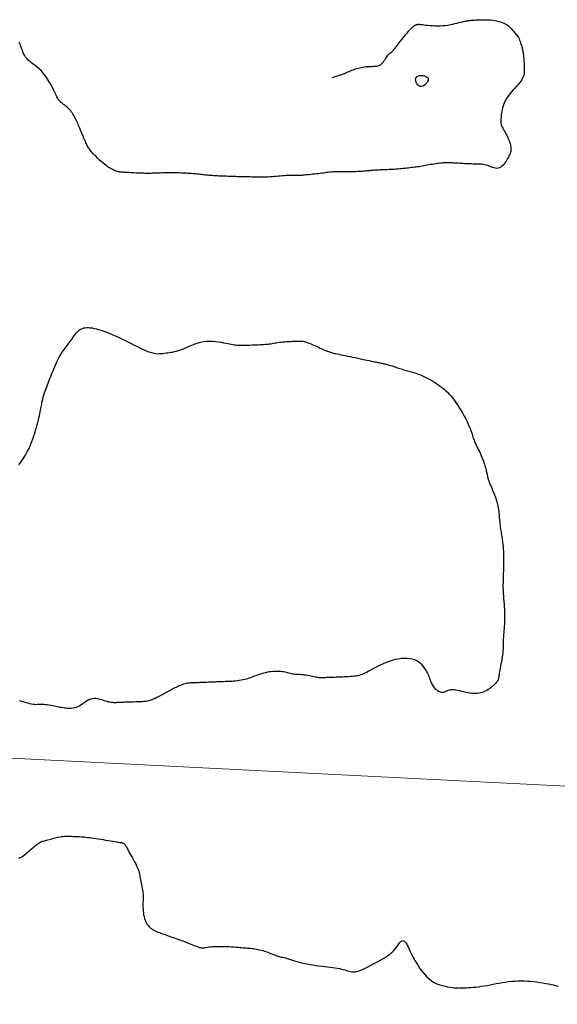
# Model space of a CAD drawing. Header units: millimetres. Extents: x 32690613 to 32693367, y 5343692 to 5344708.
# Tile 168 of 256: x 32692351 to 32692373, y 5344214 to 5344253. Entities that reach past the tile are written whole.
import ezdxf

# ---------------------------------------------------------------- set-up
doc = ezdxf.new("R2010")
doc.units = ezdxf.units.MM
doc.header["$LTSCALE"] = 20
doc.layers.get('0').update_dxf_attribs({"lineweight": 18})
doc.layers.get('Defpoints').update_dxf_attribs({"color": 11, "lineweight": 18})
doc.layers.add('02-DGM_HL_493.50', color=112, linetype='Continuous')

# ---------------------------------------------------------------- blocks, each defined once
blk = doc.blocks.new('A$C78070446')
blk.add_line((4469482.471, 5342769.75), (4470232.054, 5342702.499))

msp = doc.modelspace()

# ---------------------------------------------------------------- linework, layer by layer
at = {"layer": '02-DGM_HL_493.50', "elevation": 493.5, "flags": 128}
for points in [[(32692363.759, 5344250.899), (32692363.766, 5344250.901), (32692363.783, 5344250.907), (32692363.81, 5344250.916), (32692363.843, 5344250.928), (32692363.881, 5344250.941), (32692363.922, 5344250.955), (32692363.963, 5344250.969), (32692364.002, 5344250.982), (32692364.039, 5344250.995), (32692364.072, 5344251.007), (32692364.105, 5344251.018), (32692364.136, 5344251.029), (32692364.168, 5344251.042), (32692364.202, 5344251.055), (32692364.239, 5344251.069), (32692364.279, 5344251.086), (32692364.324, 5344251.105), (32692364.372, 5344251.125), (32692364.425, 5344251.147), (32692364.48, 5344251.17), (32692364.538, 5344251.193), (32692364.598, 5344251.216), (32692364.659, 5344251.238), (32692364.721, 5344251.258), (32692364.783, 5344251.276), (32692364.844, 5344251.293), (32692364.906, 5344251.307), (32692364.968, 5344251.319), (32692365.031, 5344251.329), (32692365.093, 5344251.337), (32692365.155, 5344251.343), (32692365.218, 5344251.346), (32692365.28, 5344251.348), (32692365.342, 5344251.349), (32692365.403, 5344251.35), (32692365.462, 5344251.353), (32692365.52, 5344251.359), (32692365.574, 5344251.37), (32692365.626, 5344251.387), (32692365.674, 5344251.412), (32692365.717, 5344251.445), (32692365.757, 5344251.484), (32692365.794, 5344251.528), (32692365.828, 5344251.576), (32692365.859, 5344251.624), (32692365.888, 5344251.671), (32692365.915, 5344251.716), (32692365.941, 5344251.755), (32692365.966, 5344251.788), (32692365.991, 5344251.816), (32692366.014, 5344251.838), (32692366.036, 5344251.856), (32692366.057, 5344251.871), (32692366.076, 5344251.884), (32692366.094, 5344251.895), (32692366.11, 5344251.906), (32692366.125, 5344251.918), (32692366.139, 5344251.931), (32692366.154, 5344251.948), (32692366.172, 5344251.969), (32692366.193, 5344251.997), (32692366.22, 5344252.032), (32692366.254, 5344252.076), (32692366.296, 5344252.13), (32692366.347, 5344252.196), (32692366.405, 5344252.271), (32692366.469, 5344252.351), (32692366.536, 5344252.435), (32692366.603, 5344252.518), (32692366.669, 5344252.599), (32692366.732, 5344252.674), (32692366.789, 5344252.741), (32692366.838, 5344252.796), (32692366.88, 5344252.842), (32692366.916, 5344252.878), (32692366.947, 5344252.907), (32692366.973, 5344252.929), (32692366.996, 5344252.946), (32692367.016, 5344252.96), (32692367.034, 5344252.971), (32692367.051, 5344252.98), (32692367.067, 5344252.989), (32692367.083, 5344252.997), (32692367.098, 5344253.003), (32692367.113, 5344253.009), (32692367.128, 5344253.013), (32692367.142, 5344253.017), (32692367.157, 5344253.019), (32692367.173, 5344253.021), (32692367.191, 5344253.021), (32692367.211, 5344253.02), (32692367.236, 5344253.019), (32692367.267, 5344253.016), (32692367.306, 5344253.012), (32692367.353, 5344253.007), (32692367.41, 5344253), (32692367.479, 5344252.992), (32692367.557, 5344252.984), (32692367.644, 5344252.976), (32692367.737, 5344252.969), (32692367.836, 5344252.964), (32692367.938, 5344252.962), (32692368.043, 5344252.963), (32692368.148, 5344252.968), (32692368.252, 5344252.978), (32692368.353, 5344252.991), (32692368.452, 5344253.008), (32692368.547, 5344253.027), (32692368.636, 5344253.047), (32692368.718, 5344253.067), (32692368.794, 5344253.086), (32692368.86, 5344253.103), (32692368.917, 5344253.117), (32692368.966, 5344253.129), (32692369.008, 5344253.139), (32692369.044, 5344253.147), (32692369.076, 5344253.153), (32692369.104, 5344253.158), (32692369.131, 5344253.163), (32692369.157, 5344253.167), (32692369.183, 5344253.17), (32692369.211, 5344253.174), (32692369.242, 5344253.177), (32692369.277, 5344253.181), (32692369.316, 5344253.184), (32692369.36, 5344253.187), (32692369.411, 5344253.191), (32692369.469, 5344253.194), (32692369.536, 5344253.198), (32692369.609, 5344253.201), (32692369.688, 5344253.203), (32692369.772, 5344253.204), (32692369.858, 5344253.203), (32692369.946, 5344253.199), (32692370.034, 5344253.193), (32692370.121, 5344253.184), (32692370.206, 5344253.171), (32692370.288, 5344253.155), (32692370.366, 5344253.136), (32692370.44, 5344253.114), (32692370.509, 5344253.09), (32692370.573, 5344253.065), (32692370.63, 5344253.038), (32692370.682, 5344253.01), (32692370.727, 5344252.982), (32692370.765, 5344252.953), (32692370.799, 5344252.923), (32692370.829, 5344252.894), (32692370.857, 5344252.864), (32692370.882, 5344252.834), (32692370.907, 5344252.803), (32692370.933, 5344252.773), (32692370.96, 5344252.743), (32692370.988, 5344252.712), (32692371.017, 5344252.68), (32692371.046, 5344252.647), (32692371.075, 5344252.612), (32692371.103, 5344252.574), (32692371.131, 5344252.534), (32692371.157, 5344252.49), (32692371.181, 5344252.442), (32692371.204, 5344252.392), (32692371.224, 5344252.34), (32692371.243, 5344252.287), (32692371.26, 5344252.235), (32692371.275, 5344252.185), (32692371.289, 5344252.139), (32692371.3, 5344252.096), (32692371.31, 5344252.059), (32692371.318, 5344252.025), (32692371.325, 5344251.992), (32692371.331, 5344251.959), (32692371.337, 5344251.923), (32692371.342, 5344251.882), (32692371.348, 5344251.834), (32692371.355, 5344251.777), (32692371.362, 5344251.709), (32692371.37, 5344251.633), (32692371.378, 5344251.551), (32692371.385, 5344251.464), (32692371.39, 5344251.376), (32692371.392, 5344251.289), (32692371.392, 5344251.205), (32692371.388, 5344251.127), (32692371.38, 5344251.056), (32692371.367, 5344250.991), (32692371.348, 5344250.931), (32692371.324, 5344250.874), (32692371.293, 5344250.818), (32692371.256, 5344250.762), (32692371.211, 5344250.704), (32692371.158, 5344250.641), (32692371.097, 5344250.574), (32692371.031, 5344250.501), (32692370.96, 5344250.424), (32692370.888, 5344250.342), (32692370.817, 5344250.256), (32692370.749, 5344250.166), (32692370.687, 5344250.073), (32692370.632, 5344249.977), (32692370.587, 5344249.879), (32692370.552, 5344249.78), (32692370.524, 5344249.682), (32692370.502, 5344249.586), (32692370.487, 5344249.495), (32692370.476, 5344249.409), (32692370.469, 5344249.332), (32692370.464, 5344249.264), (32692370.46, 5344249.206), (32692370.458, 5344249.158), (32692370.459, 5344249.117), (32692370.462, 5344249.08), (32692370.468, 5344249.045), (32692370.478, 5344249.012), (32692370.492, 5344248.976), (32692370.511, 5344248.936), (32692370.534, 5344248.891), (32692370.562, 5344248.841), (32692370.592, 5344248.787), (32692370.625, 5344248.729), (32692370.658, 5344248.668), (32692370.691, 5344248.607), (32692370.723, 5344248.544), (32692370.753, 5344248.482), (32692370.78, 5344248.422), (32692370.803, 5344248.362), (32692370.822, 5344248.304), (32692370.837, 5344248.247), (32692370.849, 5344248.191), (32692370.856, 5344248.137), (32692370.859, 5344248.084), (32692370.857, 5344248.033), (32692370.851, 5344247.982), (32692370.84, 5344247.933), (32692370.825, 5344247.884), (32692370.806, 5344247.835), (32692370.783, 5344247.786), (32692370.758, 5344247.736), (32692370.729, 5344247.685), (32692370.697, 5344247.633), (32692370.664, 5344247.579), (32692370.627, 5344247.525), (32692370.588, 5344247.472), (32692370.547, 5344247.423), (32692370.503, 5344247.379), (32692370.457, 5344247.343), (32692370.408, 5344247.315), (32692370.356, 5344247.298), (32692370.301, 5344247.293), (32692370.244, 5344247.298), (32692370.186, 5344247.311), (32692370.125, 5344247.331), (32692370.063, 5344247.353), (32692370.001, 5344247.378), (32692369.938, 5344247.401), (32692369.874, 5344247.422), (32692369.811, 5344247.438), (32692369.748, 5344247.449), (32692369.685, 5344247.457), (32692369.621, 5344247.462), (32692369.558, 5344247.465), (32692369.493, 5344247.466), (32692369.429, 5344247.466), (32692369.363, 5344247.467), (32692369.297, 5344247.468), (32692369.23, 5344247.47), (32692369.162, 5344247.473), (32692369.095, 5344247.476), (32692369.028, 5344247.479), (32692368.962, 5344247.483), (32692368.897, 5344247.487), (32692368.834, 5344247.491), (32692368.772, 5344247.494), (32692368.712, 5344247.498), (32692368.653, 5344247.501), (32692368.596, 5344247.504), (32692368.539, 5344247.507), (32692368.484, 5344247.509), (32692368.43, 5344247.511), (32692368.377, 5344247.512), (32692368.325, 5344247.512), (32692368.272, 5344247.512), (32692368.22, 5344247.51), (32692368.166, 5344247.508), (32692368.112, 5344247.504), (32692368.056, 5344247.5), (32692367.998, 5344247.493), (32692367.937, 5344247.485), (32692367.873, 5344247.476), (32692367.807, 5344247.465), (32692367.74, 5344247.453), (32692367.671, 5344247.441), (32692367.601, 5344247.428), (32692367.532, 5344247.415), (32692367.464, 5344247.403), (32692367.397, 5344247.391), (32692367.332, 5344247.38), (32692367.269, 5344247.371), (32692367.207, 5344247.361), (32692367.146, 5344247.353), (32692367.085, 5344247.345), (32692367.024, 5344247.337), (32692366.963, 5344247.33), (32692366.902, 5344247.322), (32692366.839, 5344247.314), (32692366.775, 5344247.306), (32692366.71, 5344247.299), (32692366.644, 5344247.291), (32692366.577, 5344247.284), (32692366.509, 5344247.277), (32692366.44, 5344247.271), (32692366.37, 5344247.265), (32692366.3, 5344247.26), (32692366.23, 5344247.255), (32692366.159, 5344247.251), (32692366.089, 5344247.247), (32692366.02, 5344247.244), (32692365.953, 5344247.241), (32692365.887, 5344247.238), (32692365.823, 5344247.236), (32692365.762, 5344247.234), (32692365.703, 5344247.231), (32692365.646, 5344247.229), (32692365.591, 5344247.226), (32692365.538, 5344247.224), (32692365.486, 5344247.221), (32692365.435, 5344247.217), (32692365.384, 5344247.213), (32692365.335, 5344247.209), (32692365.285, 5344247.205), (32692365.235, 5344247.2), (32692365.183, 5344247.195), (32692365.13, 5344247.19), (32692365.075, 5344247.185), (32692365.018, 5344247.18), (32692364.957, 5344247.175), (32692364.893, 5344247.171), (32692364.826, 5344247.167), (32692364.756, 5344247.164), (32692364.684, 5344247.161), (32692364.611, 5344247.159), (32692364.537, 5344247.157), (32692364.462, 5344247.156), (32692364.388, 5344247.155), (32692364.314, 5344247.155), (32692364.241, 5344247.156), (32692364.169, 5344247.157), (32692364.098, 5344247.157), (32692364.029, 5344247.158), (32692363.962, 5344247.157), (32692363.896, 5344247.156), (32692363.833, 5344247.154), (32692363.771, 5344247.15), (32692363.711, 5344247.145), (32692363.652, 5344247.139), (32692363.593, 5344247.132), (32692363.533, 5344247.125), (32692363.472, 5344247.116), (32692363.409, 5344247.108), (32692363.342, 5344247.099), (32692363.272, 5344247.091), (32692363.2, 5344247.082), (32692363.126, 5344247.074), (32692363.052, 5344247.066), (32692362.978, 5344247.058), (32692362.906, 5344247.051), (32692362.838, 5344247.043), (32692362.773, 5344247.037), (32692362.713, 5344247.031), (32692362.658, 5344247.025), (32692362.606, 5344247.02), (32692362.558, 5344247.016), (32692362.512, 5344247.013), (32692362.467, 5344247.01), (32692362.424, 5344247.009), (32692362.381, 5344247.008), (32692362.337, 5344247.008), (32692362.293, 5344247.009), (32692362.247, 5344247.011), (32692362.2, 5344247.012), (32692362.149, 5344247.013), (32692362.096, 5344247.013), (32692362.04, 5344247.013), (32692361.98, 5344247.011), (32692361.915, 5344247.007), (32692361.847, 5344247.002), (32692361.775, 5344246.996), (32692361.699, 5344246.99), (32692361.622, 5344246.982), (32692361.542, 5344246.975), (32692361.46, 5344246.968), (32692361.378, 5344246.961), (32692361.294, 5344246.955), (32692361.211, 5344246.95), (32692361.128, 5344246.946), (32692361.047, 5344246.943), (32692360.969, 5344246.94), (32692360.894, 5344246.938), (32692360.824, 5344246.938), (32692360.758, 5344246.938), (32692360.698, 5344246.94), (32692360.644, 5344246.942), (32692360.593, 5344246.945), (32692360.546, 5344246.949), (32692360.502, 5344246.952), (32692360.459, 5344246.956), (32692360.418, 5344246.958), (32692360.376, 5344246.961), (32692360.333, 5344246.962), (32692360.289, 5344246.963), (32692360.244, 5344246.963), (32692360.196, 5344246.963), (32692360.146, 5344246.963), (32692360.093, 5344246.963), (32692360.036, 5344246.963), (32692359.976, 5344246.963), (32692359.911, 5344246.964), (32692359.843, 5344246.966), (32692359.772, 5344246.968), (32692359.699, 5344246.971), (32692359.624, 5344246.974), (32692359.549, 5344246.977), (32692359.474, 5344246.98), (32692359.4, 5344246.984), (32692359.327, 5344246.987), (32692359.256, 5344246.99), (32692359.186, 5344246.993), (32692359.117, 5344246.997), (32692359.05, 5344247.001), (32692358.984, 5344247.005), (32692358.92, 5344247.01), (32692358.856, 5344247.015), (32692358.794, 5344247.021), (32692358.733, 5344247.027), (32692358.673, 5344247.034), (32692358.614, 5344247.041), (32692358.556, 5344247.048), (32692358.499, 5344247.055), (32692358.442, 5344247.061), (32692358.387, 5344247.067), (32692358.332, 5344247.072), (32692358.278, 5344247.076), (32692358.223, 5344247.08), (32692358.168, 5344247.084), (32692358.112, 5344247.087), (32692358.054, 5344247.091), (32692357.995, 5344247.094), (32692357.934, 5344247.097), (32692357.87, 5344247.1), (32692357.803, 5344247.104), (32692357.735, 5344247.107), (32692357.664, 5344247.11), (32692357.592, 5344247.112), (32692357.519, 5344247.114), (32692357.444, 5344247.116), (32692357.368, 5344247.117), (32692357.291, 5344247.117), (32692357.215, 5344247.116), (32692357.138, 5344247.114), (32692357.063, 5344247.112), (32692356.99, 5344247.11), (32692356.919, 5344247.108), (32692356.85, 5344247.105), (32692356.786, 5344247.103), (32692356.725, 5344247.1), (32692356.668, 5344247.098), (32692356.612, 5344247.097), (32692356.557, 5344247.095), (32692356.502, 5344247.094), (32692356.445, 5344247.094), (32692356.385, 5344247.094), (32692356.321, 5344247.095), (32692356.252, 5344247.097), (32692356.179, 5344247.099), (32692356.104, 5344247.102), (32692356.028, 5344247.106), (32692355.952, 5344247.109), (32692355.878, 5344247.113), (32692355.808, 5344247.116), (32692355.742, 5344247.12), (32692355.682, 5344247.123), (32692355.628, 5344247.125), (32692355.579, 5344247.128), (32692355.535, 5344247.131), (32692355.494, 5344247.133), (32692355.455, 5344247.136), (32692355.42, 5344247.139), (32692355.386, 5344247.141), (32692355.353, 5344247.145), (32692355.321, 5344247.148), (32692355.289, 5344247.153), (32692355.257, 5344247.159), (32692355.224, 5344247.167), (32692355.19, 5344247.176), (32692355.155, 5344247.188), (32692355.118, 5344247.202), (32692355.079, 5344247.219), (32692355.037, 5344247.239), (32692354.994, 5344247.261), (32692354.949, 5344247.287), (32692354.903, 5344247.315), (32692354.856, 5344247.346), (32692354.807, 5344247.379), (32692354.758, 5344247.416), (32692354.708, 5344247.454), (32692354.658, 5344247.495), (32692354.608, 5344247.538), (32692354.558, 5344247.582), (32692354.51, 5344247.626), (32692354.462, 5344247.671), (32692354.415, 5344247.716), (32692354.371, 5344247.76), (32692354.328, 5344247.804), (32692354.287, 5344247.846), (32692354.249, 5344247.887), (32692354.213, 5344247.928), (32692354.179, 5344247.967), (32692354.147, 5344248.005), (32692354.119, 5344248.043), (32692354.092, 5344248.08), (32692354.069, 5344248.116), (32692354.047, 5344248.153), (32692354.027, 5344248.19), (32692354.008, 5344248.228), (32692353.989, 5344248.269), (32692353.97, 5344248.312), (32692353.95, 5344248.359), (32692353.928, 5344248.41), (32692353.905, 5344248.466), (32692353.879, 5344248.526), (32692353.853, 5344248.59), (32692353.826, 5344248.655), (32692353.798, 5344248.721), (32692353.77, 5344248.787), (32692353.743, 5344248.852), (32692353.716, 5344248.915), (32692353.691, 5344248.975), (32692353.667, 5344249.032), (32692353.643, 5344249.087), (32692353.619, 5344249.14), (32692353.596, 5344249.192), (32692353.572, 5344249.242), (32692353.547, 5344249.292), (32692353.52, 5344249.341), (32692353.493, 5344249.389), (32692353.463, 5344249.438), (32692353.432, 5344249.486), (32692353.4, 5344249.532), (32692353.365, 5344249.578), (32692353.329, 5344249.621), (32692353.292, 5344249.662), (32692353.252, 5344249.701), (32692353.211, 5344249.737), (32692353.168, 5344249.771), (32692353.125, 5344249.804), (32692353.082, 5344249.836), (32692353.041, 5344249.867), (32692353.001, 5344249.9), (32692352.963, 5344249.933), (32692352.929, 5344249.968), (32692352.898, 5344250.006), (32692352.869, 5344250.047), (32692352.842, 5344250.092), (32692352.815, 5344250.142), (32692352.787, 5344250.199), (32692352.756, 5344250.262), (32692352.721, 5344250.333), (32692352.682, 5344250.413), (32692352.637, 5344250.502), (32692352.585, 5344250.597), (32692352.529, 5344250.697), (32692352.468, 5344250.8), (32692352.403, 5344250.902), (32692352.334, 5344251), (32692352.261, 5344251.094), (32692352.186, 5344251.179), (32692352.109, 5344251.254), (32692352.032, 5344251.321), (32692351.954, 5344251.382), (32692351.878, 5344251.438), (32692351.805, 5344251.491), (32692351.737, 5344251.544), (32692351.674, 5344251.599), (32692351.617, 5344251.657), (32692351.569, 5344251.72), (32692351.527, 5344251.787), (32692351.492, 5344251.857), (32692351.461, 5344251.929), (32692351.434, 5344252.001), (32692351.409, 5344252.071), (32692351.386, 5344252.139), (32692351.363, 5344252.203), (32692351.339, 5344252.262), (32692351.313, 5344252.316)], [(32692351.298, 5344235.504), (32692351.34, 5344235.56), (32692351.383, 5344235.619), (32692351.427, 5344235.682), (32692351.472, 5344235.748), (32692351.517, 5344235.817), (32692351.562, 5344235.891), (32692351.607, 5344235.968), (32692351.652, 5344236.051), (32692351.697, 5344236.138), (32692351.74, 5344236.231), (32692351.783, 5344236.329), (32692351.824, 5344236.434), (32692351.863, 5344236.543), (32692351.901, 5344236.655), (32692351.938, 5344236.768), (32692351.971, 5344236.881), (32692352.003, 5344236.991), (32692352.032, 5344237.098), (32692352.058, 5344237.198), (32692352.081, 5344237.293), (32692352.102, 5344237.38), (32692352.12, 5344237.462), (32692352.136, 5344237.539), (32692352.15, 5344237.611), (32692352.163, 5344237.68), (32692352.176, 5344237.746), (32692352.187, 5344237.81), (32692352.199, 5344237.873), (32692352.211, 5344237.935), (32692352.223, 5344237.998), (32692352.238, 5344238.064), (32692352.255, 5344238.134), (32692352.275, 5344238.208), (32692352.299, 5344238.289), (32692352.327, 5344238.377), (32692352.36, 5344238.473), (32692352.397, 5344238.576), (32692352.437, 5344238.684), (32692352.48, 5344238.796), (32692352.525, 5344238.91), (32692352.571, 5344239.024), (32692352.617, 5344239.135), (32692352.662, 5344239.244), (32692352.706, 5344239.347), (32692352.748, 5344239.445), (32692352.79, 5344239.538), (32692352.83, 5344239.626), (32692352.87, 5344239.708), (32692352.909, 5344239.785), (32692352.948, 5344239.857), (32692352.988, 5344239.924), (32692353.027, 5344239.985), (32692353.066, 5344240.043), (32692353.106, 5344240.097), (32692353.146, 5344240.149), (32692353.185, 5344240.199), (32692353.225, 5344240.25), (32692353.265, 5344240.301), (32692353.304, 5344240.353), (32692353.344, 5344240.408), (32692353.383, 5344240.464), (32692353.423, 5344240.521), (32692353.462, 5344240.578), (32692353.502, 5344240.634), (32692353.542, 5344240.687), (32692353.581, 5344240.737), (32692353.621, 5344240.782), (32692353.661, 5344240.823), (32692353.703, 5344240.859), (32692353.745, 5344240.889), (32692353.79, 5344240.914), (32692353.837, 5344240.934), (32692353.888, 5344240.949), (32692353.943, 5344240.959), (32692354.003, 5344240.964), (32692354.068, 5344240.964), (32692354.139, 5344240.959), (32692354.215, 5344240.949), (32692354.296, 5344240.934), (32692354.383, 5344240.914), (32692354.475, 5344240.889), (32692354.573, 5344240.859), (32692354.676, 5344240.824), (32692354.784, 5344240.784), (32692354.897, 5344240.739), (32692355.014, 5344240.69), (32692355.135, 5344240.638), (32692355.258, 5344240.582), (32692355.384, 5344240.524), (32692355.51, 5344240.463), (32692355.638, 5344240.4), (32692355.765, 5344240.335), (32692355.892, 5344240.271), (32692356.016, 5344240.208), (32692356.137, 5344240.148), (32692356.255, 5344240.093), (32692356.367, 5344240.044), (32692356.473, 5344240.002), (32692356.572, 5344239.969), (32692356.663, 5344239.947), (32692356.747, 5344239.933), (32692356.824, 5344239.927), (32692356.897, 5344239.928), (32692356.965, 5344239.932), (32692357.03, 5344239.94), (32692357.094, 5344239.949), (32692357.156, 5344239.959), (32692357.218, 5344239.967), (32692357.282, 5344239.975), (32692357.347, 5344239.983), (32692357.415, 5344239.994), (32692357.487, 5344240.008), (32692357.564, 5344240.026), (32692357.646, 5344240.05), (32692357.735, 5344240.081), (32692357.831, 5344240.12), (32692357.934, 5344240.164), (32692358.042, 5344240.211), (32692358.156, 5344240.259), (32692358.273, 5344240.306), (32692358.393, 5344240.348), (32692358.516, 5344240.383), (32692358.64, 5344240.409), (32692358.764, 5344240.424), (32692358.887, 5344240.429), (32692359.008, 5344240.425), (32692359.126, 5344240.415), (32692359.238, 5344240.401), (32692359.344, 5344240.383), (32692359.443, 5344240.365), (32692359.532, 5344240.346), (32692359.611, 5344240.33), (32692359.681, 5344240.315), (32692359.745, 5344240.303), (32692359.805, 5344240.293), (32692359.861, 5344240.284), (32692359.917, 5344240.277), (32692359.975, 5344240.272), (32692360.035, 5344240.269), (32692360.1, 5344240.267), (32692360.17, 5344240.266), (32692360.243, 5344240.266), (32692360.32, 5344240.268), (32692360.399, 5344240.27), (32692360.481, 5344240.272), (32692360.563, 5344240.275), (32692360.646, 5344240.279), (32692360.729, 5344240.282), (32692360.812, 5344240.285), (32692360.893, 5344240.289), (32692360.972, 5344240.293), (32692361.049, 5344240.298), (32692361.122, 5344240.303), (32692361.192, 5344240.309), (32692361.256, 5344240.316), (32692361.316, 5344240.324), (32692361.372, 5344240.333), (32692361.426, 5344240.343), (32692361.479, 5344240.353), (32692361.533, 5344240.363), (32692361.588, 5344240.372), (32692361.648, 5344240.381), (32692361.712, 5344240.39), (32692361.783, 5344240.397), (32692361.858, 5344240.403), (32692361.936, 5344240.409), (32692362.015, 5344240.414), (32692362.094, 5344240.418), (32692362.17, 5344240.421), (32692362.242, 5344240.424), (32692362.308, 5344240.427), (32692362.367, 5344240.429), (32692362.42, 5344240.431), (32692362.467, 5344240.431), (32692362.512, 5344240.43), (32692362.554, 5344240.426), (32692362.596, 5344240.421), (32692362.639, 5344240.412), (32692362.685, 5344240.4), (32692362.734, 5344240.384), (32692362.787, 5344240.365), (32692362.843, 5344240.344), (32692362.902, 5344240.32), (32692362.962, 5344240.294), (32692363.024, 5344240.267), (32692363.087, 5344240.238), (32692363.151, 5344240.21), (32692363.214, 5344240.181), (32692363.277, 5344240.153), (32692363.339, 5344240.125), (32692363.399, 5344240.098), (32692363.457, 5344240.073), (32692363.511, 5344240.05), (32692363.562, 5344240.029), (32692363.609, 5344240.011), (32692363.651, 5344239.995), (32692363.691, 5344239.982), (32692363.729, 5344239.97), (32692363.767, 5344239.96), (32692363.808, 5344239.949), (32692363.853, 5344239.939), (32692363.904, 5344239.928), (32692363.963, 5344239.916), (32692364.031, 5344239.902), (32692364.106, 5344239.886), (32692364.189, 5344239.869), (32692364.278, 5344239.85), (32692364.372, 5344239.831), (32692364.469, 5344239.81), (32692364.569, 5344239.79), (32692364.669, 5344239.769), (32692364.77, 5344239.748), (32692364.869, 5344239.727), (32692364.967, 5344239.706), (32692365.06, 5344239.687), (32692365.149, 5344239.668), (32692365.232, 5344239.651), (32692365.308, 5344239.635), (32692365.376, 5344239.621), (32692365.434, 5344239.609), (32692365.485, 5344239.598), (32692365.529, 5344239.589), (32692365.568, 5344239.581), (32692365.603, 5344239.574), (32692365.636, 5344239.567), (32692365.668, 5344239.56), (32692365.701, 5344239.553), (32692365.735, 5344239.546), (32692365.773, 5344239.538), (32692365.813, 5344239.529), (32692365.856, 5344239.519), (32692365.903, 5344239.507), (32692365.955, 5344239.493), (32692366.011, 5344239.477), (32692366.071, 5344239.459), (32692366.137, 5344239.439), (32692366.207, 5344239.416), (32692366.279, 5344239.392), (32692366.353, 5344239.368), (32692366.427, 5344239.343), (32692366.499, 5344239.32), (32692366.569, 5344239.298), (32692366.634, 5344239.278), (32692366.695, 5344239.261), (32692366.752, 5344239.246), (32692366.806, 5344239.232), (32692366.859, 5344239.219), (32692366.912, 5344239.205), (32692366.966, 5344239.19), (32692367.023, 5344239.172), (32692367.084, 5344239.151), (32692367.15, 5344239.127), (32692367.221, 5344239.099), (32692367.295, 5344239.067), (32692367.372, 5344239.033), (32692367.451, 5344238.995), (32692367.531, 5344238.956), (32692367.611, 5344238.914), (32692367.691, 5344238.87), (32692367.769, 5344238.825), (32692367.846, 5344238.778), (32692367.921, 5344238.729), (32692367.995, 5344238.678), (32692368.067, 5344238.626), (32692368.137, 5344238.571), (32692368.205, 5344238.515), (32692368.271, 5344238.456), (32692368.335, 5344238.395), (32692368.397, 5344238.33), (32692368.458, 5344238.263), (32692368.518, 5344238.191), (32692368.578, 5344238.115), (32692368.637, 5344238.035), (32692368.698, 5344237.948), (32692368.759, 5344237.855), (32692368.821, 5344237.756), (32692368.884, 5344237.653), (32692368.946, 5344237.546), (32692369.006, 5344237.439), (32692369.063, 5344237.332), (32692369.116, 5344237.228), (32692369.164, 5344237.129), (32692369.205, 5344237.036), (32692369.24, 5344236.951), (32692369.269, 5344236.874), (32692369.293, 5344236.802), (32692369.314, 5344236.735), (32692369.334, 5344236.671), (32692369.352, 5344236.609), (32692369.372, 5344236.549), (32692369.394, 5344236.488), (32692369.418, 5344236.425), (32692369.446, 5344236.361), (32692369.476, 5344236.297), (32692369.508, 5344236.231), (32692369.54, 5344236.166), (32692369.573, 5344236.1), (32692369.605, 5344236.034), (32692369.636, 5344235.969), (32692369.666, 5344235.904), (32692369.693, 5344235.841), (32692369.719, 5344235.778), (32692369.744, 5344235.716), (32692369.766, 5344235.655), (32692369.787, 5344235.595), (32692369.807, 5344235.536), (32692369.825, 5344235.478), (32692369.841, 5344235.422), (32692369.856, 5344235.367), (32692369.87, 5344235.314), (32692369.882, 5344235.263), (32692369.892, 5344235.216), (32692369.902, 5344235.173), (32692369.91, 5344235.135), (32692369.917, 5344235.101), (32692369.923, 5344235.072), (32692369.928, 5344235.049), (32692369.932, 5344235.029), (32692369.935, 5344235.013), (32692369.938, 5344234.999), (32692369.941, 5344234.987), (32692369.944, 5344234.975), (32692369.947, 5344234.964), (32692369.95, 5344234.952), (32692369.954, 5344234.939), (32692369.96, 5344234.921), (32692369.968, 5344234.899), (32692369.979, 5344234.871), (32692369.993, 5344234.835), (32692370.012, 5344234.789), (32692370.036, 5344234.733), (32692370.065, 5344234.666), (32692370.098, 5344234.589), (32692370.134, 5344234.505), (32692370.171, 5344234.415), (32692370.208, 5344234.322), (32692370.243, 5344234.227), (32692370.276, 5344234.134), (32692370.304, 5344234.043), (32692370.327, 5344233.958), (32692370.345, 5344233.878), (32692370.359, 5344233.801), (32692370.369, 5344233.729), (32692370.377, 5344233.659), (32692370.383, 5344233.593), (32692370.387, 5344233.528), (32692370.392, 5344233.465), (32692370.397, 5344233.403), (32692370.402, 5344233.342), (32692370.408, 5344233.282), (32692370.414, 5344233.223), (32692370.42, 5344233.165), (32692370.427, 5344233.107), (32692370.435, 5344233.05), (32692370.443, 5344232.994), (32692370.451, 5344232.938), (32692370.46, 5344232.882), (32692370.469, 5344232.826), (32692370.478, 5344232.769), (32692370.487, 5344232.712), (32692370.497, 5344232.654), (32692370.506, 5344232.594), (32692370.514, 5344232.533), (32692370.523, 5344232.47), (32692370.531, 5344232.405), (32692370.539, 5344232.34), (32692370.546, 5344232.274), (32692370.552, 5344232.208), (32692370.557, 5344232.142), (32692370.562, 5344232.078), (32692370.565, 5344232.015), (32692370.568, 5344231.954), (32692370.569, 5344231.895), (32692370.57, 5344231.836), (32692370.57, 5344231.778), (32692370.569, 5344231.72), (32692370.568, 5344231.662), (32692370.566, 5344231.602), (32692370.565, 5344231.54), (32692370.563, 5344231.476), (32692370.561, 5344231.411), (32692370.559, 5344231.344), (32692370.558, 5344231.276), (32692370.556, 5344231.208), (32692370.554, 5344231.139), (32692370.552, 5344231.071), (32692370.55, 5344231.003), (32692370.548, 5344230.937), (32692370.547, 5344230.871), (32692370.545, 5344230.807), (32692370.544, 5344230.743), (32692370.544, 5344230.679), (32692370.544, 5344230.616), (32692370.546, 5344230.553), (32692370.548, 5344230.491), (32692370.551, 5344230.429), (32692370.555, 5344230.366), (32692370.56, 5344230.303), (32692370.566, 5344230.241), (32692370.571, 5344230.178), (32692370.577, 5344230.114), (32692370.583, 5344230.05), (32692370.588, 5344229.986), (32692370.592, 5344229.921), (32692370.596, 5344229.855), (32692370.6, 5344229.79), (32692370.603, 5344229.724), (32692370.605, 5344229.659), (32692370.607, 5344229.594), (32692370.608, 5344229.53), (32692370.608, 5344229.467), (32692370.608, 5344229.405), (32692370.607, 5344229.344), (32692370.605, 5344229.284), (32692370.603, 5344229.225), (32692370.6, 5344229.167), (32692370.597, 5344229.11), (32692370.593, 5344229.053), (32692370.589, 5344228.997), (32692370.584, 5344228.941), (32692370.579, 5344228.886), (32692370.573, 5344228.83), (32692370.568, 5344228.774), (32692370.563, 5344228.717), (32692370.559, 5344228.659), (32692370.555, 5344228.599), (32692370.553, 5344228.537), (32692370.551, 5344228.474), (32692370.55, 5344228.407), (32692370.549, 5344228.339), (32692370.548, 5344228.267), (32692370.546, 5344228.193), (32692370.541, 5344228.115), (32692370.535, 5344228.034), (32692370.526, 5344227.95), (32692370.513, 5344227.862), (32692370.498, 5344227.772), (32692370.481, 5344227.682), (32692370.464, 5344227.593), (32692370.446, 5344227.507), (32692370.43, 5344227.426), (32692370.415, 5344227.35), (32692370.403, 5344227.283), (32692370.394, 5344227.224), (32692370.388, 5344227.174), (32692370.383, 5344227.131), (32692370.38, 5344227.093), (32692370.376, 5344227.06), (32692370.371, 5344227.029), (32692370.364, 5344227.001), (32692370.355, 5344226.972), (32692370.341, 5344226.943), (32692370.324, 5344226.913), (32692370.303, 5344226.883), (32692370.279, 5344226.851), (32692370.251, 5344226.818), (32692370.218, 5344226.785), (32692370.183, 5344226.751), (32692370.143, 5344226.716), (32692370.1, 5344226.68), (32692370.053, 5344226.645), (32692370.004, 5344226.61), (32692369.951, 5344226.576), (32692369.896, 5344226.544), (32692369.838, 5344226.514), (32692369.779, 5344226.488), (32692369.718, 5344226.465), (32692369.656, 5344226.447), (32692369.591, 5344226.433), (32692369.525, 5344226.424), (32692369.457, 5344226.419), (32692369.387, 5344226.418), (32692369.313, 5344226.422), (32692369.237, 5344226.431), (32692369.158, 5344226.443), (32692369.075, 5344226.46), (32692368.99, 5344226.48), (32692368.905, 5344226.501), (32692368.821, 5344226.521), (32692368.739, 5344226.54), (32692368.66, 5344226.555), (32692368.587, 5344226.565), (32692368.521, 5344226.569), (32692368.462, 5344226.565), (32692368.41, 5344226.555), (32692368.364, 5344226.541), (32692368.323, 5344226.524), (32692368.285, 5344226.506), (32692368.248, 5344226.489), (32692368.213, 5344226.474), (32692368.177, 5344226.465), (32692368.14, 5344226.461), (32692368.103, 5344226.464), (32692368.064, 5344226.472), (32692368.025, 5344226.485), (32692367.987, 5344226.503), (32692367.95, 5344226.524), (32692367.915, 5344226.55), (32692367.881, 5344226.578), (32692367.85, 5344226.61), (32692367.821, 5344226.643), (32692367.794, 5344226.68), (32692367.769, 5344226.718), (32692367.746, 5344226.758), (32692367.725, 5344226.8), (32692367.704, 5344226.843), (32692367.686, 5344226.888), (32692367.667, 5344226.933), (32692367.65, 5344226.98), (32692367.631, 5344227.029), (32692367.612, 5344227.079), (32692367.591, 5344227.132), (32692367.567, 5344227.186), (32692367.539, 5344227.243), (32692367.508, 5344227.303), (32692367.472, 5344227.366), (32692367.43, 5344227.429), (32692367.383, 5344227.493), (32692367.329, 5344227.555), (32692367.269, 5344227.613), (32692367.201, 5344227.666), (32692367.125, 5344227.713), (32692367.04, 5344227.752), (32692366.947, 5344227.781), (32692366.846, 5344227.801), (32692366.738, 5344227.811), (32692366.625, 5344227.813), (32692366.507, 5344227.806), (32692366.387, 5344227.79), (32692366.264, 5344227.766), (32692366.14, 5344227.733), (32692366.017, 5344227.694), (32692365.895, 5344227.648), (32692365.776, 5344227.598), (32692365.661, 5344227.544), (32692365.551, 5344227.49), (32692365.448, 5344227.437), (32692365.353, 5344227.385), (32692365.266, 5344227.338), (32692365.189, 5344227.296), (32692365.121, 5344227.259), (32692365.058, 5344227.227), (32692365, 5344227.199), (32692364.945, 5344227.175), (32692364.89, 5344227.155), (32692364.834, 5344227.138), (32692364.774, 5344227.124), (32692364.709, 5344227.112), (32692364.64, 5344227.103), (32692364.567, 5344227.095), (32692364.491, 5344227.089), (32692364.411, 5344227.084), (32692364.33, 5344227.079), (32692364.248, 5344227.076), (32692364.165, 5344227.073), (32692364.081, 5344227.069), (32692363.999, 5344227.066), (32692363.918, 5344227.063), (32692363.838, 5344227.06), (32692363.762, 5344227.057), (32692363.688, 5344227.054), (32692363.619, 5344227.051), (32692363.554, 5344227.049), (32692363.494, 5344227.046), (32692363.438, 5344227.045), (32692363.385, 5344227.044), (32692363.335, 5344227.044), (32692363.286, 5344227.045), (32692363.237, 5344227.048), (32692363.188, 5344227.053), (32692363.136, 5344227.06), (32692363.083, 5344227.07), (32692363.027, 5344227.081), (32692362.968, 5344227.094), (32692362.909, 5344227.107), (32692362.848, 5344227.12), (32692362.786, 5344227.132), (32692362.723, 5344227.144), (32692362.66, 5344227.153), (32692362.597, 5344227.16), (32692362.535, 5344227.164), (32692362.473, 5344227.168), (32692362.413, 5344227.171), (32692362.353, 5344227.174), (32692362.296, 5344227.178), (32692362.24, 5344227.183), (32692362.186, 5344227.19), (32692362.135, 5344227.199), (32692362.085, 5344227.211), (32692362.036, 5344227.224), (32692361.986, 5344227.238), (32692361.935, 5344227.251), (32692361.882, 5344227.264), (32692361.826, 5344227.275), (32692361.766, 5344227.285), (32692361.7, 5344227.291), (32692361.631, 5344227.295), (32692361.558, 5344227.296), (32692361.484, 5344227.294), (32692361.408, 5344227.29), (32692361.332, 5344227.283), (32692361.256, 5344227.274), (32692361.183, 5344227.262), (32692361.111, 5344227.247), (32692361.043, 5344227.231), (32692360.976, 5344227.212), (32692360.911, 5344227.192), (32692360.847, 5344227.171), (32692360.784, 5344227.148), (32692360.722, 5344227.126), (32692360.661, 5344227.102), (32692360.599, 5344227.079), (32692360.537, 5344227.056), (32692360.474, 5344227.034), (32692360.411, 5344227.013), (32692360.345, 5344226.993), (32692360.279, 5344226.974), (32692360.21, 5344226.957), (32692360.139, 5344226.943), (32692360.065, 5344226.931), (32692359.99, 5344226.921), (32692359.914, 5344226.913), (32692359.838, 5344226.907), (32692359.763, 5344226.902), (32692359.691, 5344226.898), (32692359.622, 5344226.895), (32692359.557, 5344226.892), (32692359.497, 5344226.89), (32692359.441, 5344226.888), (32692359.387, 5344226.886), (32692359.335, 5344226.884), (32692359.283, 5344226.882), (32692359.229, 5344226.88), (32692359.173, 5344226.877), (32692359.113, 5344226.875), (32692359.048, 5344226.873), (32692358.979, 5344226.87), (32692358.908, 5344226.867), (32692358.835, 5344226.864), (32692358.763, 5344226.861), (32692358.691, 5344226.859), (32692358.623, 5344226.856), (32692358.558, 5344226.853), (32692358.498, 5344226.851), (32692358.442, 5344226.849), (32692358.391, 5344226.847), (32692358.343, 5344226.845), (32692358.297, 5344226.843), (32692358.253, 5344226.842), (32692358.211, 5344226.84), (32692358.169, 5344226.838), (32692358.127, 5344226.837), (32692358.085, 5344226.834), (32692358.041, 5344226.83), (32692357.996, 5344226.825), (32692357.948, 5344226.816), (32692357.897, 5344226.804), (32692357.842, 5344226.788), (32692357.783, 5344226.768), (32692357.719, 5344226.742), (32692357.65, 5344226.711), (32692357.578, 5344226.676), (32692357.503, 5344226.638), (32692357.425, 5344226.598), (32692357.345, 5344226.555), (32692357.264, 5344226.511), (32692357.183, 5344226.466), (32692357.101, 5344226.421), (32692357.02, 5344226.377), (32692356.941, 5344226.335), (32692356.863, 5344226.294), (32692356.788, 5344226.256), (32692356.716, 5344226.221), (32692356.647, 5344226.191), (32692356.583, 5344226.165), (32692356.524, 5344226.144), (32692356.468, 5344226.128), (32692356.415, 5344226.116), (32692356.363, 5344226.107), (32692356.311, 5344226.101), (32692356.257, 5344226.097), (32692356.201, 5344226.094), (32692356.141, 5344226.092), (32692356.076, 5344226.089), (32692356.008, 5344226.087), (32692355.936, 5344226.084), (32692355.864, 5344226.081), (32692355.791, 5344226.078), (32692355.72, 5344226.075), (32692355.651, 5344226.073), (32692355.586, 5344226.07), (32692355.526, 5344226.068), (32692355.471, 5344226.066), (32692355.419, 5344226.064), (32692355.371, 5344226.062), (32692355.325, 5344226.06), (32692355.282, 5344226.058), (32692355.239, 5344226.057), (32692355.197, 5344226.055), (32692355.156, 5344226.053), (32692355.113, 5344226.053), (32692355.069, 5344226.053), (32692355.024, 5344226.055), (32692354.975, 5344226.06), (32692354.923, 5344226.068), (32692354.867, 5344226.079), (32692354.807, 5344226.095), (32692354.741, 5344226.116), (32692354.671, 5344226.139), (32692354.597, 5344226.163), (32692354.522, 5344226.185), (32692354.445, 5344226.203), (32692354.368, 5344226.215), (32692354.292, 5344226.218), (32692354.218, 5344226.211), (32692354.147, 5344226.192), (32692354.079, 5344226.162), (32692354.013, 5344226.125), (32692353.949, 5344226.083), (32692353.886, 5344226.038), (32692353.824, 5344225.993), (32692353.763, 5344225.95), (32692353.702, 5344225.913), (32692353.64, 5344225.883), (32692353.579, 5344225.86), (32692353.518, 5344225.844), (32692353.457, 5344225.833), (32692353.397, 5344225.826), (32692353.337, 5344225.824), (32692353.279, 5344225.825), (32692353.221, 5344225.828), (32692353.166, 5344225.832), (32692353.111, 5344225.839), (32692353.056, 5344225.847), (32692353.001, 5344225.856), (32692352.946, 5344225.866), (32692352.889, 5344225.877), (32692352.83, 5344225.889), (32692352.768, 5344225.902), (32692352.704, 5344225.915), (32692352.637, 5344225.929), (32692352.569, 5344225.942), (32692352.501, 5344225.954), (32692352.433, 5344225.965), (32692352.367, 5344225.974), (32692352.303, 5344225.98), (32692352.242, 5344225.984), (32692352.186, 5344225.984), (32692352.132, 5344225.982), (32692352.081, 5344225.979), (32692352.03, 5344225.977), (32692351.978, 5344225.975), (32692351.925, 5344225.977), (32692351.869, 5344225.982), (32692351.808, 5344225.992), (32692351.743, 5344226.008), (32692351.671, 5344226.029), (32692351.595, 5344226.053), (32692351.513, 5344226.08), (32692351.426, 5344226.106), (32692351.334, 5344226.132)], [(32692351.304, 5344219.868), (32692351.361, 5344219.898), (32692351.417, 5344219.93), (32692351.471, 5344219.965), (32692351.524, 5344220.002), (32692351.575, 5344220.04), (32692351.624, 5344220.08), (32692351.673, 5344220.12), (32692351.719, 5344220.161), (32692351.765, 5344220.201), (32692351.81, 5344220.242), (32692351.853, 5344220.281), (32692351.895, 5344220.318), (32692351.937, 5344220.354), (32692351.977, 5344220.388), (32692352.017, 5344220.42), (32692352.055, 5344220.448), (32692352.093, 5344220.474), (32692352.13, 5344220.496), (32692352.167, 5344220.515), (32692352.203, 5344220.53), (32692352.24, 5344220.543), (32692352.278, 5344220.554), (32692352.318, 5344220.565), (32692352.36, 5344220.575), (32692352.404, 5344220.587), (32692352.453, 5344220.599), (32692352.505, 5344220.614), (32692352.56, 5344220.631), (32692352.619, 5344220.648), (32692352.679, 5344220.665), (32692352.741, 5344220.683), (32692352.804, 5344220.699), (32692352.867, 5344220.713), (32692352.929, 5344220.725), (32692352.991, 5344220.734), (32692353.052, 5344220.74), (32692353.111, 5344220.744), (32692353.169, 5344220.746), (32692353.227, 5344220.747), (32692353.283, 5344220.746), (32692353.339, 5344220.745), (32692353.393, 5344220.743), (32692353.447, 5344220.741), (32692353.5, 5344220.74), (32692353.553, 5344220.738), (32692353.607, 5344220.735), (32692353.662, 5344220.732), (32692353.718, 5344220.729), (32692353.777, 5344220.725), (32692353.838, 5344220.721), (32692353.902, 5344220.715), (32692353.97, 5344220.708), (32692354.041, 5344220.701), (32692354.116, 5344220.692), (32692354.195, 5344220.682), (32692354.279, 5344220.671), (32692354.366, 5344220.658), (32692354.458, 5344220.644), (32692354.555, 5344220.628), (32692354.654, 5344220.611), (32692354.753, 5344220.594), (32692354.851, 5344220.577), (32692354.944, 5344220.56), (32692355.032, 5344220.545), (32692355.111, 5344220.531), (32692355.18, 5344220.52), (32692355.237, 5344220.511), (32692355.283, 5344220.505), (32692355.32, 5344220.501), (32692355.349, 5344220.498), (32692355.372, 5344220.495), (32692355.391, 5344220.492), (32692355.407, 5344220.488), (32692355.422, 5344220.484), (32692355.438, 5344220.477), (32692355.454, 5344220.469), (32692355.471, 5344220.458), (32692355.487, 5344220.446), (32692355.503, 5344220.433), (32692355.519, 5344220.418), (32692355.534, 5344220.401), (32692355.548, 5344220.383), (32692355.56, 5344220.363), (32692355.573, 5344220.341), (32692355.586, 5344220.315), (32692355.601, 5344220.285), (32692355.618, 5344220.25), (32692355.638, 5344220.209), (32692355.663, 5344220.16), (32692355.693, 5344220.103), (32692355.729, 5344220.038), (32692355.77, 5344219.965), (32692355.814, 5344219.887), (32692355.859, 5344219.806), (32692355.903, 5344219.724), (32692355.946, 5344219.642), (32692355.985, 5344219.563), (32692356.018, 5344219.488), (32692356.045, 5344219.42), (32692356.066, 5344219.356), (32692356.082, 5344219.297), (32692356.094, 5344219.24), (32692356.105, 5344219.184), (32692356.114, 5344219.128), (32692356.123, 5344219.071), (32692356.133, 5344219.01), (32692356.145, 5344218.946), (32692356.159, 5344218.879), (32692356.174, 5344218.811), (32692356.189, 5344218.741), (32692356.204, 5344218.672), (32692356.217, 5344218.605), (32692356.229, 5344218.541), (32692356.237, 5344218.482), (32692356.243, 5344218.427), (32692356.246, 5344218.375), (32692356.246, 5344218.327), (32692356.245, 5344218.279), (32692356.243, 5344218.23), (32692356.24, 5344218.179), (32692356.237, 5344218.125), (32692356.235, 5344218.066), (32692356.234, 5344218), (32692356.235, 5344217.929), (32692356.238, 5344217.854), (32692356.243, 5344217.778), (32692356.251, 5344217.7), (32692356.262, 5344217.623), (32692356.277, 5344217.548), (32692356.295, 5344217.477), (32692356.318, 5344217.411), (32692356.344, 5344217.349), (32692356.375, 5344217.292), (32692356.409, 5344217.24), (32692356.446, 5344217.192), (32692356.485, 5344217.149), (32692356.528, 5344217.109), (32692356.573, 5344217.073), (32692356.62, 5344217.041), (32692356.669, 5344217.012), (32692356.72, 5344216.985), (32692356.774, 5344216.961), (32692356.83, 5344216.938), (32692356.887, 5344216.915), (32692356.947, 5344216.893), (32692357.01, 5344216.871), (32692357.074, 5344216.848), (32692357.141, 5344216.825), (32692357.208, 5344216.801), (32692357.277, 5344216.776), (32692357.346, 5344216.751), (32692357.416, 5344216.727), (32692357.485, 5344216.702), (32692357.553, 5344216.678), (32692357.621, 5344216.654), (32692357.687, 5344216.63), (32692357.753, 5344216.607), (32692357.818, 5344216.583), (32692357.882, 5344216.559), (32692357.946, 5344216.535), (32692358.01, 5344216.51), (32692358.073, 5344216.485), (32692358.137, 5344216.459), (32692358.199, 5344216.433), (32692358.261, 5344216.408), (32692358.32, 5344216.384), (32692358.377, 5344216.362), (32692358.431, 5344216.343), (32692358.48, 5344216.327), (32692358.525, 5344216.316), (32692358.564, 5344216.31), (32692358.6, 5344216.308), (32692358.635, 5344216.309), (32692358.671, 5344216.313), (32692358.709, 5344216.32), (32692358.751, 5344216.327), (32692358.8, 5344216.335), (32692358.857, 5344216.343), (32692358.924, 5344216.35), (32692359.001, 5344216.357), (32692359.084, 5344216.362), (32692359.173, 5344216.365), (32692359.267, 5344216.368), (32692359.364, 5344216.368), (32692359.462, 5344216.367), (32692359.559, 5344216.365), (32692359.655, 5344216.36), (32692359.749, 5344216.354), (32692359.839, 5344216.347), (32692359.926, 5344216.339), (32692360.009, 5344216.331), (32692360.086, 5344216.324), (32692360.158, 5344216.317), (32692360.224, 5344216.311), (32692360.284, 5344216.307), (32692360.338, 5344216.304), (32692360.389, 5344216.301), (32692360.436, 5344216.299), (32692360.482, 5344216.296), (32692360.529, 5344216.292), (32692360.577, 5344216.287), (32692360.628, 5344216.281), (32692360.683, 5344216.272), (32692360.742, 5344216.261), (32692360.803, 5344216.247), (32692360.866, 5344216.232), (32692360.931, 5344216.216), (32692360.996, 5344216.198), (32692361.061, 5344216.178), (32692361.125, 5344216.157), (32692361.188, 5344216.135), (32692361.249, 5344216.113), (32692361.307, 5344216.09), (32692361.364, 5344216.068), (32692361.419, 5344216.047), (32692361.471, 5344216.027), (32692361.521, 5344216.008), (32692361.569, 5344215.992), (32692361.614, 5344215.978), (32692361.658, 5344215.966), (32692361.701, 5344215.955), (32692361.746, 5344215.944), (32692361.792, 5344215.933), (32692361.842, 5344215.921), (32692361.896, 5344215.907), (32692361.957, 5344215.89), (32692362.023, 5344215.87), (32692362.096, 5344215.848), (32692362.176, 5344215.823), (32692362.261, 5344215.797), (32692362.352, 5344215.77), (32692362.448, 5344215.743), (32692362.549, 5344215.716), (32692362.655, 5344215.691), (32692362.765, 5344215.668), (32692362.879, 5344215.647), (32692362.995, 5344215.628), (32692363.111, 5344215.609), (32692363.228, 5344215.593), (32692363.343, 5344215.577), (32692363.457, 5344215.562), (32692363.566, 5344215.548), (32692363.672, 5344215.535), (32692363.773, 5344215.522), (32692363.868, 5344215.509), (32692363.959, 5344215.495), (32692364.043, 5344215.481), (32692364.122, 5344215.466), (32692364.195, 5344215.45), (32692364.262, 5344215.433), (32692364.322, 5344215.414), (32692364.378, 5344215.394), (32692364.432, 5344215.377), (32692364.485, 5344215.363), (32692364.54, 5344215.353), (32692364.6, 5344215.351), (32692364.666, 5344215.356), (32692364.741, 5344215.372), (32692364.825, 5344215.398), (32692364.919, 5344215.435), (32692365.019, 5344215.479), (32692365.124, 5344215.529), (32692365.232, 5344215.584), (32692365.34, 5344215.641), (32692365.448, 5344215.7), (32692365.552, 5344215.757), (32692365.651, 5344215.812), (32692365.746, 5344215.865), (32692365.835, 5344215.917), (32692365.919, 5344215.969), (32692365.997, 5344216.023), (32692366.071, 5344216.078), (32692366.139, 5344216.137), (32692366.202, 5344216.199), (32692366.259, 5344216.266), (32692366.312, 5344216.335), (32692366.36, 5344216.402), (32692366.406, 5344216.463), (32692366.448, 5344216.517), (32692366.489, 5344216.559), (32692366.529, 5344216.586), (32692366.567, 5344216.595), (32692366.606, 5344216.583), (32692366.645, 5344216.553), (32692366.683, 5344216.509), (32692366.719, 5344216.454), (32692366.755, 5344216.391), (32692366.788, 5344216.324), (32692366.82, 5344216.257), (32692366.848, 5344216.193), (32692366.875, 5344216.134), (32692366.899, 5344216.08), (32692366.924, 5344216.028), (32692366.949, 5344215.976), (32692366.977, 5344215.922), (32692367.009, 5344215.864), (32692367.047, 5344215.799), (32692367.091, 5344215.726), (32692367.142, 5344215.642), (32692367.202, 5344215.551), (32692367.269, 5344215.454), (32692367.343, 5344215.356), (32692367.424, 5344215.259), (32692367.511, 5344215.165), (32692367.605, 5344215.078), (32692367.705, 5344215.002), (32692367.81, 5344214.937), (32692367.919, 5344214.883), (32692368.029, 5344214.84), (32692368.138, 5344214.806), (32692368.244, 5344214.779), (32692368.343, 5344214.759), (32692368.435, 5344214.744), (32692368.516, 5344214.733), (32692368.586, 5344214.725), (32692368.646, 5344214.719), (32692368.698, 5344214.715), (32692368.746, 5344214.713), (32692368.793, 5344214.712), (32692368.841, 5344214.713), (32692368.892, 5344214.714), (32692368.951, 5344214.717), (32692369.018, 5344214.719), (32692369.093, 5344214.723), (32692369.176, 5344214.727), (32692369.267, 5344214.733), (32692369.363, 5344214.741), (32692369.465, 5344214.751), (32692369.572, 5344214.763), (32692369.682, 5344214.779), (32692369.795, 5344214.797), (32692369.911, 5344214.818), (32692370.03, 5344214.84), (32692370.15, 5344214.864), (32692370.272, 5344214.887), (32692370.395, 5344214.91), (32692370.518, 5344214.931), (32692370.643, 5344214.95), (32692370.767, 5344214.965), (32692370.892, 5344214.978), (32692371.017, 5344214.987), (32692371.141, 5344214.993), (32692371.266, 5344214.995), (32692371.392, 5344214.994), (32692371.517, 5344214.989), (32692371.642, 5344214.98), (32692371.768, 5344214.968), (32692371.892, 5344214.952), (32692372.014, 5344214.934), (32692372.131, 5344214.914), (32692372.244, 5344214.894), (32692372.35, 5344214.873), (32692372.448, 5344214.853), (32692372.538, 5344214.835), (32692372.617, 5344214.818), (32692372.687, 5344214.803), (32692372.751, 5344214.789)]]:
    msp.add_lwpolyline(points, dxfattribs=at)
msp.add_lwpolyline([(32692367.573, 5344250.835), (32692367.567, 5344250.791), (32692367.548, 5344250.743), (32692367.519, 5344250.696), (32692367.481, 5344250.651), (32692367.437, 5344250.61), (32692367.389, 5344250.577), (32692367.34, 5344250.555), (32692367.292, 5344250.546), (32692367.247, 5344250.551), (32692367.206, 5344250.57), (32692367.169, 5344250.6), (32692367.137, 5344250.637), (32692367.111, 5344250.68), (32692367.092, 5344250.726), (32692367.079, 5344250.772), (32692367.073, 5344250.815), (32692367.075, 5344250.854), (32692367.085, 5344250.889), (32692367.102, 5344250.918), (32692367.125, 5344250.942), (32692367.155, 5344250.962), (32692367.19, 5344250.976), (32692367.23, 5344250.986), (32692367.275, 5344250.99), (32692367.323, 5344250.989), (32692367.373, 5344250.983), (32692367.423, 5344250.972), (32692367.469, 5344250.956), (32692367.509, 5344250.934), (32692367.542, 5344250.907), (32692367.564, 5344250.874)], close=True, dxfattribs=at)

# ---------------------------------------------------------------- block references
at = {"layer": 'Defpoints', "rotation": 2.237485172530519}
msp.add_blockref('A$C78070446', (28434719.524, -168960.664), dxfattribs=at)

doc.saveas('drawing.dxf')
